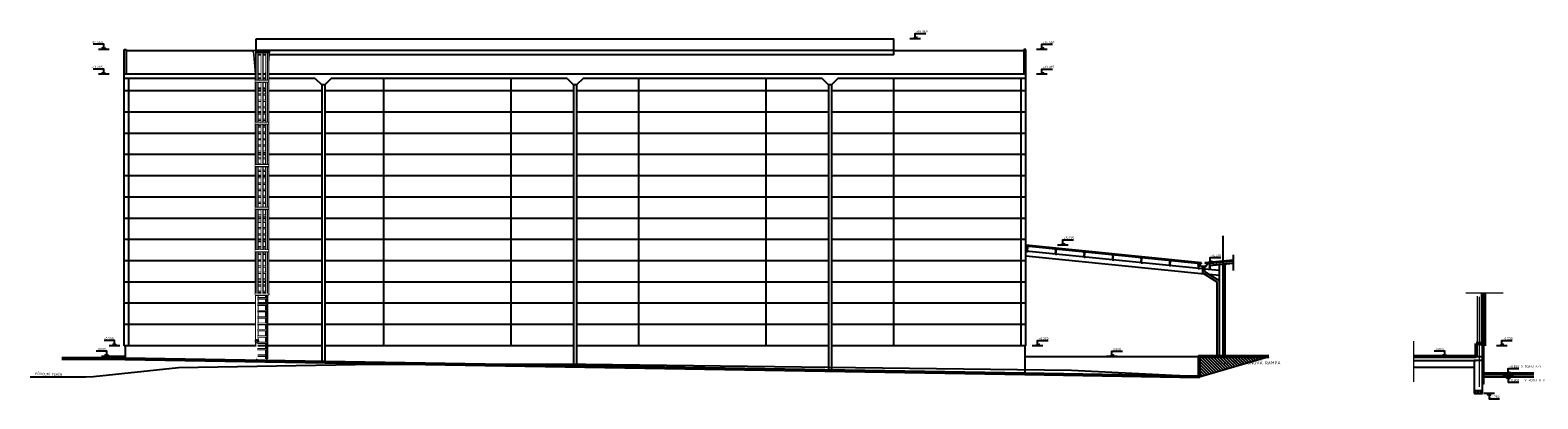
# Model space of a CAD drawing. Header units: millimetres. Extents: x -102634 to 407724, y -68883 to 155589.
# Tile 80 of 80: x 336764 to 407724, y 990 to 18354. Entities that reach past the tile are written whole.
import ezdxf
from ezdxf.enums import TextEntityAlignment as Align
from ezdxf.lldxf.tags import DXFTag

# ---------------------------------------------------------------- set-up
doc = ezdxf.new("R2010")
doc.units = ezdxf.units.MM
doc.header["$LTSCALE"] = 20
doc.set_wipeout_variables(frame=1)
for name, color, linetype, lineweight in [('CAVNEJSI_POHLED', 7, 'Continuous', 25), ('CKIZOLACE', 7, 'Continuous', 18), ('CKRASTR', 7, 'DASHDOT', 18), ('CKSTENY_PODROVINOU', 7, 'Continuous', 25), ('CKSTENY_REZ', 7, 'Continuous', 50), ('CKTEXTY_MALE', 8, 'Continuous', 18), ('pohledy', 7, 'Continuous', 25), ('srafy', 7, 'Continuous', 18)]:
    doc.layers.add(name, color=color, linetype=linetype, lineweight=lineweight)
doc.layers.add('CKKOTY_VYS', color=8, linetype='Continuous', lineweight=25, plot=False)
doc.styles.get("Standard").update_dxf_attribs({"font": 'isocpeur.ttf'})
tags = doc.linetypes.add('DASHDOT', pattern=[25.4, 12.7, -6.35, 0, -6.35]).pattern_tags.tags
tags[10:11] = [DXFTag(74, 4), DXFTag(75, 0), DXFTag(340, '0'), DXFTag(46, 0.0), DXFTag(50, 0.0), DXFTag(44, 0.0), DXFTag(45, 0.0)]
tags[8:9] = [DXFTag(74, 4), DXFTag(75, 0), DXFTag(340, '0'), DXFTag(46, 0.0), DXFTag(50, 0.0), DXFTag(44, 0.0), DXFTag(45, 0.0)]
tags[6:7] = [DXFTag(74, 4), DXFTag(75, 0), DXFTag(340, '0'), DXFTag(46, 0.0), DXFTag(50, 0.0), DXFTag(44, 0.0), DXFTag(45, 0.0)]
tags[4:5] = [DXFTag(74, 4), DXFTag(75, 0), DXFTag(340, '0'), DXFTag(46, 0.0), DXFTag(50, 0.0), DXFTag(44, 0.0), DXFTag(45, 0.0)]
tags = doc.linetypes.add('DASHED', pattern=[19.05, 12.7, -6.35]).pattern_tags.tags
tags[6:7] = [DXFTag(74, 4), DXFTag(75, 0), DXFTag(340, '0'), DXFTag(46, 0.0), DXFTag(50, 0.0), DXFTag(44, 0.0), DXFTag(45, 0.0)]
tags[4:5] = [DXFTag(74, 4), DXFTag(75, 0), DXFTag(340, '0'), DXFTag(46, 0.0), DXFTag(50, 0.0), DXFTag(44, 0.0), DXFTag(45, 0.0)]
tags = doc.linetypes.add('DOT', pattern=[6.35, 0, -6.35]).pattern_tags.tags
tags[6:7] = [DXFTag(74, 4), DXFTag(75, 0), DXFTag(340, '0'), DXFTag(46, 0.0), DXFTag(50, 0.0), DXFTag(44, 0.0), DXFTag(45, 0.0)]
tags[4:5] = [DXFTag(74, 4), DXFTag(75, 0), DXFTag(340, '0'), DXFTag(46, 0.0), DXFTag(50, 0.0), DXFTag(44, 0.0), DXFTag(45, 0.0)]
doc.linetypes.add('IZOLACE_PROTIOTRESOVA', pattern='A,0.001,[219,CADKON.SHX,S=1,R=0,X=0,Y=0],-1,[219,CADKON.SHX,S=1,R=180,X=1,Y=0],-1', length=2.001)
tags = doc.linetypes.add('PRERUSENI', pattern='A,60,[100,CADKON.SHX,S=2.5,R=0,X=0,Y=0],-10', length=70).pattern_tags.tags
tags[12:13] = [DXFTag(74, 4), DXFTag(75, 0), DXFTag(340, '0'), DXFTag(46, 0.0), DXFTag(50, 0.0), DXFTag(44, 0.0), DXFTag(45, 0.0)]

# ---------------------------------------------------------------- blocks, each defined once
blk = doc.blocks.new('*U755')
at = {"color": 0, "linetype": 'ByBlock', "lineweight": -2}
blk.add_lwpolyline([(-1.5, 1.5), (0, 0), (1.5, 1.5), (0, 0), (0, 5), (10, 5)], dxfattribs=at)
blk = doc.blocks.new('*U756')
at = {"color": 0, "linetype": 'ByBlock', "lineweight": -2}
blk.add_lwpolyline([(-1.5, 1.5), (0, 0), (1.5, 1.5), (0, 0), (0, 5), (10, 5)], dxfattribs=at)
blk = doc.blocks.new('*U757')
at = {"color": 0, "linetype": 'ByBlock', "lineweight": -2}
blk.add_lwpolyline([(-1.5, 1.5), (0, 0), (1.5, 1.5), (0, 0), (0, 5), (10, 5)], dxfattribs=at)
blk = doc.blocks.new('*U758')
at = {"color": 0, "linetype": 'ByBlock', "lineweight": -2}
blk.add_lwpolyline([(-1.5, 1.5), (0, 0), (1.5, 1.5), (0, 0), (0, 5), (10, 5)], dxfattribs=at)
blk = doc.blocks.new('*U759')
at = {"color": 0, "linetype": 'ByBlock', "lineweight": -2}
blk.add_lwpolyline([(-1.5, 1.5), (0, 0), (1.5, 1.5), (0, 0), (0, 5), (10, 5)], dxfattribs=at)
blk = doc.blocks.new('*U760')
at = {"color": 0, "linetype": 'ByBlock', "lineweight": -2}
blk.add_lwpolyline([(-1.5, 1.5), (0, 0), (1.5, 1.5), (0, 0), (0, 5), (10, 5)], dxfattribs=at)
blk = doc.blocks.new('*U761')
at = {"color": 0, "linetype": 'ByBlock', "lineweight": -2}
blk.add_lwpolyline([(-1.5, 1.5), (0, 0), (1.5, 1.5), (0, 0), (0, 5), (10, 5)], dxfattribs=at)
blk = doc.blocks.new('*U762')
at = {"color": 0, "linetype": 'ByBlock', "lineweight": -2}
blk.add_lwpolyline([(-1.5, 1.5), (0, 0), (1.5, 1.5), (0, 0), (0, 5), (10, 5)], dxfattribs=at)
blk = doc.blocks.new('*U763')
at = {"color": 0, "linetype": 'ByBlock', "lineweight": -2}
blk.add_lwpolyline([(-1.5, 1.5), (0, 0), (1.5, 1.5), (0, 0), (0, 5), (10, 5)], dxfattribs=at)
blk = doc.blocks.new('*U764')
at = {"color": 0, "linetype": 'ByBlock', "lineweight": -2}
blk.add_lwpolyline([(-1.5, 1.5), (0, 0), (1.5, 1.5), (0, 0), (0, 5), (10, 5)], dxfattribs=at)
blk = doc.blocks.new('*U765')
at = {"color": 0, "linetype": 'ByBlock', "lineweight": -2}
blk.add_lwpolyline([(-1.5, 1.5), (0, 0), (1.5, 1.5), (0, 0), (0, 5), (10, 5)], dxfattribs=at)
blk = doc.blocks.new('*U766')
at = {"color": 0, "linetype": 'ByBlock', "lineweight": -2}
blk.add_lwpolyline([(-1.5, 1.5), (0, 0), (1.5, 1.5), (0, 0), (0, 5), (10, 5)], dxfattribs=at)
blk = doc.blocks.new('*U767')
at = {"color": 0, "linetype": 'ByBlock', "lineweight": -2}
blk.add_lwpolyline([(-1.5, 1.5), (0, 0), (1.5, 1.5), (0, 0), (0, 5), (10, 5)], dxfattribs=at)
blk = doc.blocks.new('*U768')
at = {"color": 0, "linetype": 'ByBlock', "lineweight": -2}
blk.add_lwpolyline([(-1.5, -1.5), (0, 0), (1.5, -1.5), (0, 0), (0, -5), (10, -5)], dxfattribs=at)
blk = doc.blocks.new('*U677')
at = {"color": 0, "linetype": 'ByBlock', "lineweight": -2}
blk.add_lwpolyline([(-1.5, 1.5), (0, 0), (1.5, 1.5), (0, 0), (0, 5), (10, 5)], dxfattribs=at)
blk = doc.blocks.new('*U699')
at = {"color": 0, "linetype": 'ByBlock', "lineweight": -2}
blk.add_lwpolyline([(-1.5, -1.5), (0, 0), (1.5, -1.5), (0, 0), (0, -5), (10, -5)], dxfattribs=at)
blk = doc.blocks.new('*U838')
at = {"color": 0, "linetype": 'ByBlock', "lineweight": -2}
for p, q in [((-16, 13400), (-112, 14500)), ((60, 13400), (-40, 14500)), ((464, 13400), (564, 14500)), ((524, 13400), (624, 14500)), ((54, 0), (0, 0))]:
    blk.add_line(p, q, dxfattribs=at)
blk.add_line((60, 170), (464, 170))
for points in [[(-106, 14500), (-46, 14500)], [(564, 14500), (624, 14500)], [(0, 10840), (0, 11635), (0, 11635)]]:
    blk.add_lwpolyline(points, dxfattribs=at)
for points in [[(22, 1153, 0.027641), (6, 1152, 0.037834), (-5, 1150, 0.078255), (-14, 1146, 0.25444), (-16, 1143, 0.25444)], [(60, 1143, 0.25444), (58, 1146, 0.078255), (49, 1150, 0.037834), (38, 1152, 0.027641), (22, 1153, 0.027641)]]:
    blk.add_lwpolyline(points, format="xyb", dxfattribs=at)
blk.add_lwpolyline([(60, 150), (464, 150)])
blk.add_circle((-74, 14467), 62.6, dxfattribs=at)
for points in [[(-16, 13400), (60, 13400), (-40, 14500), (-112, 14500)], [(464, 13400), (524, 13400), (624, 14500), (564, 14500)]]:
    blk.add_wipeout(points, dxfattribs=at)
blk.add_wipeout([(464, 0), (524, 0), (524, 13400), (464, 13400)], dxfattribs=at)
blk.add_wipeout([(60, 150), (464, 150), (464, 170), (60, 170)])
blk.add_line((464, 0), (524, 0), dxfattribs=at)
for points in [[(464, 0), (464, 13080), (464, 13400)], [(524, 0), (524, 13080), (524, 13400)]]:
    blk.add_lwpolyline(points, dxfattribs=at)
blk.add_wipeout([(0, 0), (60, 0), (60, 800), (51, 797), (47, 796), (43, 795), (39, 794), (35, 794), (32, 793), (30, 793), (30, 783), (2, 792), (2, 795), (-1, 795), (0, 795), (0, 795)], dxfattribs=at)
for p, q in [((60, 13400), (60, 1122)), ((-40, 850), (-40, 834)), ((-40, 830), (-40, 825)), ((-25, 888), (-25, 870)), ((-21, 907), (-21, 872)), ((60, 972), (60, 926)), ((65, 907), (65, 872)), ((69, 888), (69, 870)), ((85, 850), (85, 834))]:
    blk.add_line(p, q, dxfattribs=at)
for points in [[(22, 880, 0.050271), (-3, 878, 0.064102), (-22, 871, 0.103804), (-37, 860, 0.176831), (-40, 850, 0.121065)], [(22, 936, 0.049291), (3, 934, 0.06309), (-11, 929, 0.103294), (-22, 921, 0.179401), (-25, 913, 0.216688), (-21, 904, 0.103294)], [(22, 929, 0.053832), (5, 927, 0.067676), (-8, 923, 0.105316), (-18, 914, 0.16797), (-21, 907, 0.051118)], [(65, 904, 0.216688), (69, 913, 0.179401), (66, 921, 0.103294), (55, 929, 0.06309), (41, 934, 0.049291), (22, 936, 0.049291)], [(65, 907, 0.16797), (62, 914, 0.105316), (52, 923, 0.067676), (39, 927, 0.053832), (22, 929, 0.053832)], [(85, 850, 0.176831), (81, 860, 0.103804), (66, 871, 0.064102), (47, 878, 0.050271), (22, 880, 0.050271)], [(84, 832, 0.030993), (85, 834, 0.170267)]]:
    blk.add_lwpolyline(points, format="xyb", dxfattribs=at)
blk.add_lwpolyline([(2, 792), (30, 783)], dxfattribs=at)
for centre, start, end in [((-21, 888), 90, 180), ((65, 888), 0, 90)]:
    blk.add_arc(centre, 4, start, end, dxfattribs=at)
blk.add_wipeout([(-16, 1143), (-16, 1144), (-14, 1146), (-10, 1148), (-5, 1150), (6, 1152), (14, 1153), (22, 1153), (30, 1153), (38, 1152), (49, 1150), (58, 1146), (60, 1144), (60, 1143), (60, 13400), (-16, 13400)], dxfattribs=at)
blk.add_lwpolyline([(60, 10840), (60, 11640), (54, 11637)], dxfattribs=at)
blk.add_wipeout([(-21, 904), (-20, 911), (-18, 914), (-14, 919), (-8, 923), (-2, 925), (5, 927), (13, 929), (22, 929), (31, 929), (39, 927), (46, 925), (52, 923), (58, 919), (62, 914), (64, 911), (65, 904), (68, 908), (69, 913), (68, 917), (66, 921), (61, 925), (55, 929), (48, 932), (41, 934), (32, 935), (22, 936), (12, 935), (3, 934), (-4, 931), (-11, 929), (-17, 925), (-22, 921), (-24, 917), (-25, 913), (-24, 908)], dxfattribs=at)
blk.add_wipeout([(65, 872), (66, 871), (69, 870), (69, 888), (68, 891), (65, 892)], dxfattribs=at)
blk.add_wipeout([(-25, 870), (-22, 871), (-21, 872), (-21, 892), (-24, 891), (-25, 888)], dxfattribs=at)
blk.add_wipeout([(-21, 872), (-13, 875), (-3, 878), (9, 880), (35, 880), (47, 878), (57, 875), (65, 872), (65, 904), (64, 911), (60, 917), (58, 919), (55, 921), (52, 923), (49, 924), (46, 925), (43, 926), (39, 927), (35, 928), (31, 929), (26, 929), (22, 929), (18, 929), (13, 929), (5, 927), (0, 926), (-4, 925), (-8, 923), (-14, 919), (-16, 917), (-18, 914), (-19, 912), (-21, 904)], dxfattribs=at)
blk.add_wipeout([(-40, 825), (-40, 819), (-37, 814), (-30, 807), (-22, 802), (-13, 798), (-3, 796), (2, 795), (30, 793), (39, 794), (47, 796), (54, 797), (66, 802), (74, 807), (81, 814), (84, 819), (85, 825), (85, 830), (85, 834), (85, 850), (84, 855), (81, 860), (74, 866), (69, 870), (65, 872), (57, 875), (47, 878), (35, 880), (9, 880), (-3, 878), (-13, 875), (-21, 872), (-25, 870), (-26, 869), (-30, 866), (-37, 860), (-40, 855), (-40, 850)], dxfattribs=at)
for p, q in [((2, 805), (30, 815)), ((2, 792), (30, 802)), ((30, 815), (30, 802)), ((30, 802), (30, 783))]:
    blk.add_line(p, q, dxfattribs=at)
for points in [[(85, 834, 0.170267), (81, 845, 0.104963), (66, 857, 0.066737), (47, 864, 0.052881), (22, 867, 0.052881), (-3, 864, 0.066737), (-22, 857, 0.104963), (-37, 845, 0.170267), (-40, 834, 0.030993), (-40, 832, 0.104963)], [(22, 862, 0.05175), (-3, 859, 0.065606), (-22, 852, 0.104496), (-37, 841, 0.173062), (-40, 830, 0.038391)], [(22, 856, 0.051769), (-3, 854, 0.065626), (-22, 847, 0.104504), (-37, 835, 0.173015), (-40, 825, 0.173015), (-37, 814, 0.104504), (-22, 802, 0.065626), (-3, 796, 0.010884), (2, 795, 0.051769)], [(22, 821, 0.052415), (12, 820, 0.066273), (4, 817, 0.104776), (-1, 812, 0.215402), (-3, 805, 0.046957)], [(22, 818, 0.051442), (12, 817, 0.065296), (4, 814, 0.104359), (-1, 810, 0.173836), (-3, 805, 0.173836), (-1, 801, 0.0663), (2, 798, 0.065296)], [(85, 830, 0.173062), (81, 841, 0.104496), (66, 852, 0.065606), (47, 859, 0.05175), (22, 862, 0.05175)], [(30, 793, 0.034545), (47, 796, 0.065626), (66, 802, 0.104504), (81, 814, 0.173015), (85, 825, 0.173015), (81, 835, 0.104504), (66, 847, 0.065626), (47, 854, 0.051769), (22, 856, 0.051769)], [(47, 807, 0.218352), (45, 812, 0.104776), (40, 817, 0.066273), (32, 820, 0.052415), (22, 821, 0.052415)], [(30, 794, 0.008522), (32, 794, 0.065296), (40, 797, 0.104359), (45, 801, 0.173836), (47, 805, 0.173836), (45, 810, 0.104359), (40, 814, 0.065296), (32, 817, 0.051442), (22, 818, 0.051442)]]:
    blk.add_lwpolyline(points, format="xyb", dxfattribs=at)
blk.add_lwpolyline([(2, 805), (2, 792)], dxfattribs=at)
blk.add_wipeout([(2, 792), (30, 783), (30, 802)], dxfattribs=at)
blk.add_wipeout([(2, 792), (30, 802), (30, 815), (2, 805)], dxfattribs=at)
for p, q in [((18, 897), (18, 910)), ((26, 897), (26, 910))]:
    blk.add_line(p, q, dxfattribs=at)
blk.add_line((60, 470), (464, 470))
blk.add_lwpolyline([(60, 450), (464, 450)])
for centre, start, end in [((22, 910), 0, 180), ((22, 897), 180, 0)]:
    blk.add_arc(centre, 4, start, end, dxfattribs=at)
blk.add_wipeout([(-16, 926), (-11, 929), (3, 934), (12, 935), (22, 936), (32, 935), (41, 934), (48, 932), (55, 929), (60, 926), (60, 1143), (60, 1144), (58, 1146), (49, 1150), (38, 1152), (26, 1153), (14, 1153), (6, 1152), (-5, 1150), (-10, 1148), (-14, 1146), (-16, 1144), (-16, 1143)], dxfattribs=at)
blk.add_line((85, 830), (85, 825), dxfattribs=at)
blk.add_wipeout([(60, 450), (464, 450), (464, 470), (60, 470)])
blk.add_line((60, 770), (464, 770))
blk.add_lwpolyline([(60, 750), (464, 750)])
blk.add_wipeout([(60, 750), (464, 750), (464, 770), (60, 770)])
blk.add_line((60, 1070), (464, 1070))
blk.add_lwpolyline([(60, 1050), (464, 1050)])
blk.add_wipeout([(60, 1050), (464, 1050), (464, 1070), (60, 1070)])
blk.add_line((60, 1370), (464, 1370))
blk.add_lwpolyline([(60, 1350), (464, 1350)])
blk.add_wipeout([(60, 1350), (464, 1350), (464, 1370), (60, 1370)])
blk.add_line((60, 1670), (464, 1670))
blk.add_lwpolyline([(60, 1650), (464, 1650)])
blk.add_wipeout([(60, 1650), (464, 1650), (464, 1670), (60, 1670)])
blk.add_line((60, 1970), (464, 1970))
blk.add_lwpolyline([(60, 1950), (464, 1950)])
blk.add_wipeout([(60, 1950), (464, 1950), (464, 1970), (60, 1970)])
blk.add_line((60, 2270), (464, 2270))
blk.add_lwpolyline([(60, 2250), (464, 2250)])
blk.add_wipeout([(60, 2250), (464, 2250), (464, 2270), (60, 2270)])
blk.add_line((60, 2570), (464, 2570))
blk.add_lwpolyline([(60, 2550), (464, 2550)])
blk.add_wipeout([(60, 2550), (464, 2550), (464, 2570), (60, 2570)])
blk.add_line((60, 2870), (464, 2870))
blk.add_lwpolyline([(60, 2850), (464, 2850)])
blk.add_wipeout([(60, 2850), (464, 2850), (464, 2870), (60, 2870)])
blk.add_line((60, 3170), (464, 3170))
blk.add_lwpolyline([(60, 3150), (464, 3150)])
blk.add_wipeout([(60, 3150), (464, 3150), (464, 3170), (60, 3170)])
blk.add_line((60, 3470), (464, 3470))
blk.add_lwpolyline([(60, 3450), (464, 3450)])
blk.add_wipeout([(60, 3450), (464, 3450), (464, 3470), (60, 3470)])
blk.add_line((60, 3770), (464, 3770))
blk.add_lwpolyline([(60, 3750), (464, 3750)])
blk.add_wipeout([(60, 3750), (464, 3750), (464, 3770), (60, 3770)])
blk.add_line((60, 4070), (464, 4070))
blk.add_lwpolyline([(60, 4050), (464, 4050)])
blk.add_wipeout([(60, 4050), (464, 4050), (464, 4070), (60, 4070)])
blk.add_line((60, 4370), (464, 4370))
blk.add_lwpolyline([(60, 4350), (464, 4350)])
blk.add_wipeout([(60, 4350), (464, 4350), (464, 4370), (60, 4370)])
blk.add_line((60, 4670), (464, 4670))
blk.add_lwpolyline([(60, 4650), (464, 4650)])
blk.add_wipeout([(60, 4650), (464, 4650), (464, 4670), (60, 4670)])
blk.add_line((60, 4970), (464, 4970))
blk.add_lwpolyline([(60, 4950), (464, 4950)])
blk.add_wipeout([(60, 4950), (464, 4950), (464, 4970), (60, 4970)])
blk.add_line((60, 5270), (464, 5270))
blk.add_lwpolyline([(60, 5250), (464, 5250)])
blk.add_wipeout([(60, 5250), (464, 5250), (464, 5270), (60, 5270)])
blk.add_line((60, 5570), (464, 5570))
blk.add_lwpolyline([(60, 5550), (464, 5550)])
blk.add_wipeout([(60, 5550), (464, 5550), (464, 5570), (60, 5570)])
blk.add_line((60, 5870), (464, 5870))
blk.add_lwpolyline([(60, 5850), (464, 5850)])
blk.add_wipeout([(60, 5850), (464, 5850), (464, 5870), (60, 5870)])
blk.add_line((60, 6170), (464, 6170))
blk.add_lwpolyline([(60, 6150), (464, 6150)])
blk.add_wipeout([(60, 6150), (464, 6150), (464, 6170), (60, 6170)])
blk.add_line((60, 6470), (464, 6470))
blk.add_lwpolyline([(60, 6450), (464, 6450)])
blk.add_wipeout([(60, 6450), (464, 6450), (464, 6470), (60, 6470)])
blk.add_line((60, 6770), (464, 6770))
blk.add_lwpolyline([(60, 6750), (464, 6750)])
blk.add_wipeout([(60, 6750), (464, 6750), (464, 6770), (60, 6770)])
blk.add_line((60, 7070), (464, 7070))
blk.add_lwpolyline([(60, 7050), (464, 7050)])
blk.add_wipeout([(60, 7050), (464, 7050), (464, 7070), (60, 7070)])
blk.add_line((60, 7370), (464, 7370))
blk.add_lwpolyline([(60, 7350), (464, 7350)])
blk.add_wipeout([(60, 7350), (464, 7350), (464, 7370), (60, 7370)])
blk.add_line((60, 7670), (464, 7670))
blk.add_lwpolyline([(60, 7650), (464, 7650)])
blk.add_wipeout([(60, 7650), (464, 7650), (464, 7670), (60, 7670)])
blk.add_line((60, 7970), (464, 7970))
blk.add_lwpolyline([(60, 7950), (464, 7950)])
blk.add_wipeout([(60, 7950), (464, 7950), (464, 7970), (60, 7970)])
blk.add_line((60, 8270), (464, 8270))
blk.add_lwpolyline([(60, 8250), (464, 8250)])
blk.add_wipeout([(60, 8250), (464, 8250), (464, 8270), (60, 8270)])
blk.add_line((60, 8570), (464, 8570))
blk.add_lwpolyline([(60, 8550), (464, 8550)])
blk.add_wipeout([(60, 8550), (464, 8550), (464, 8570), (60, 8570)])
blk.add_line((60, 8870), (464, 8870))
blk.add_lwpolyline([(60, 8850), (464, 8850)])
blk.add_wipeout([(60, 8850), (464, 8850), (464, 8870), (60, 8870)])
blk.add_line((60, 9170), (464, 9170))
blk.add_lwpolyline([(60, 9150), (464, 9150)])
blk.add_wipeout([(60, 9150), (464, 9150), (464, 9170), (60, 9170)])
blk.add_line((60, 9470), (464, 9470))
blk.add_lwpolyline([(60, 9450), (464, 9450)])
blk.add_wipeout([(60, 9450), (464, 9450), (464, 9470), (60, 9470)])
blk.add_line((60, 9770), (464, 9770))
blk.add_lwpolyline([(60, 9750), (464, 9750)])
blk.add_wipeout([(60, 9750), (464, 9750), (464, 9770), (60, 9770)])
blk.add_line((60, 10070), (464, 10070))
blk.add_lwpolyline([(60, 10050), (464, 10050)])
blk.add_wipeout([(60, 10050), (464, 10050), (464, 10070), (60, 10070)])
blk.add_line((60, 10370), (464, 10370))
blk.add_lwpolyline([(60, 10350), (464, 10350)])
blk.add_wipeout([(60, 10350), (464, 10350), (464, 10370), (60, 10370)])
blk.add_line((60, 10670), (464, 10670))
blk.add_lwpolyline([(60, 10650), (464, 10650)])
blk.add_wipeout([(60, 10650), (464, 10650), (464, 10670), (60, 10670)])
blk.add_line((60, 10970), (464, 10970))
blk.add_lwpolyline([(60, 10950), (464, 10950)])
blk.add_wipeout([(60, 10950), (464, 10950), (464, 10970), (60, 10970)])
blk.add_line((60, 11270), (464, 11270))
blk.add_lwpolyline([(60, 11250), (464, 11250)])
blk.add_wipeout([(60, 11250), (464, 11250), (464, 11270), (60, 11270)])
blk.add_line((60, 11570), (464, 11570))
blk.add_lwpolyline([(60, 11550), (464, 11550)])
blk.add_wipeout([(60, 11550), (464, 11550), (464, 11570), (60, 11570)])
blk.add_line((60, 11870), (464, 11870))
blk.add_lwpolyline([(60, 11850), (464, 11850)])
blk.add_wipeout([(60, 11850), (464, 11850), (464, 11870), (60, 11870)])
blk.add_line((60, 12170), (464, 12170))
blk.add_lwpolyline([(60, 12150), (464, 12150)])
blk.add_wipeout([(60, 12150), (464, 12150), (464, 12170), (60, 12170)])
blk.add_line((60, 12470), (464, 12470))
blk.add_lwpolyline([(60, 12450), (464, 12450)])
blk.add_wipeout([(60, 12450), (464, 12450), (464, 12470), (60, 12470)])
blk.add_line((60, 12770), (464, 12770))
blk.add_lwpolyline([(60, 12750), (464, 12750)])
blk.add_wipeout([(60, 12750), (464, 12750), (464, 12770), (60, 12770)])
blk.add_line((60, 13070), (464, 13070))
blk.add_lwpolyline([(60, 13050), (464, 13050)])
blk.add_wipeout([(60, 13050), (464, 13050), (464, 13070), (60, 13070)])
blk = doc.blocks.new('*U837')
at = {"color": 0, "linetype": 'ByBlock', "lineweight": -2}
for p, q in [((0, 11483), (0, 11433)), ((5, 11433), (5, 50)), ((10, 11433), (10, 50)), ((65, 11433), (65, 50)), ((97, 11433), (97, 50)), ((280, 11433), (280, 50)), ((330, 11433), (330, 50)), ((513, 11433), (513, 50)), ((548, 11433), (548, 50)), ((600, 11433), (600, 50)), ((605, 11433), (605, 50)), ((610, 11483), (610, 11433)), ((0, 50), (610, 50)), ((0, 50), (610, 50)), ((0, 50), (610, 50)), ((0, 50), (0, 0)), ((610, 50), (610, 0)), ((0, 0), (610, 0))]:
    blk.add_line(p, q, dxfattribs=at)
for points in [[(0, 11433), (0, 11483), (610, 11483), (610, 11433)], [(0, 0), (0, 50), (610, 50), (610, 0)]]:
    blk.add_wipeout(points, dxfattribs=at)
blk.add_wipeout([(280, 50), (330, 50), (330, 11433), (280, 11433)], dxfattribs=at)
for points in [[(65, 50), (97, 50), (97, 11433), (65, 11433)], [(513, 50), (548, 50), (548, 11433), (513, 11433)]]:
    blk.add_wipeout(points, dxfattribs=at)
for points in [[(5, 11433), (10, 11433), (10, 50), (5, 50)], [(600, 11433), (605, 11433), (605, 50), (600, 50)]]:
    blk.add_wipeout(points, dxfattribs=at)
for p, q in [((0, 11483), (610, 11483)), ((0, 11433), (610, 11433)), ((0, 10090), (610, 10090)), ((0, 10040), (610, 10040)), ((0, 8112), (610, 8112)), ((0, 8062), (610, 8062)), ((0, 6115), (610, 6115)), ((0, 6065), (610, 6065)), ((0, 4106), (610, 4106)), ((0, 4056), (610, 4056)), ((0, 2103), (610, 2103)), ((0, 2053), (610, 2053))]:
    blk.add_line(p, q, dxfattribs=at)
for points in [[(0, 10040), (0, 10090), (610, 10090), (610, 10040)], [(0, 8062), (0, 8112), (610, 8112), (610, 8062)], [(0, 6065), (0, 6115), (610, 6115), (610, 6065)], [(0, 4056), (0, 4106), (610, 4106), (610, 4056)], [(0, 2053), (0, 2103), (610, 2103), (610, 2053)]]:
    blk.add_wipeout(points, dxfattribs=at)

msp = doc.modelspace()

# ---------------------------------------------------------------- hatches: boundary and pattern name
at = {"layer": 'pohledy'}
h = msp.add_hatch(dxfattribs=at)
h.set_pattern_fill('ZEM_OBECNE', color=256, scale=50, angle=90, style=0)
h.set_pattern_definition([(135, (0, 0), (-70.710678, -70.710678), [])])
h.paths.add_polyline_path([(392427, 2835), (394497, 2835), (394497, 1145), (392427, 1145)], flags=24)
h.paths.add_polyline_path([(391778, 2990), (391778, 2030), (395059, 2990)])
at = {"layer": 'srafy'}
h = msp.add_hatch(dxfattribs=at)
h.set_pattern_fill('AR-CONC', color=256, style=0)
h.set_pattern_definition([(50, (0, 0), (182.18467, -15.939086), [19.05, -209.55]), (355, (0, 0), (-35.24283, 191.05664), [15.24, -167.64]), (100.451, (15.18, -1.33), (146.9425, 175.11669), [16.19, -178.09]), (46.1842, (0, 50.8), (271.07904, -42.04233), [28.575, -314.325]), (96.6356, (22.6, 47.3), (237.40423, 247.42556), [24.285, -267.135]), (351.184, (0, 50.8), (237.4046, 247.42512), [22.86, -251.46]), (21, (25.4, 38.1), (151.61488, -102.26552), [19.05, -209.55]), (326, (25.4, 38.1), (61.80203, 184.18797), [15.24, -167.64]), (71.4514, (38.03, 29.58), (213.41649, 81.92286), [16.19, -178.09]), (37.5, (0, 0), (3.088603, 84.555039), [0, -165.608, 0, -170.18, 0, -168.275]), (7.5, (0, 0), (66.819663, 100.180575), [0, -97.028, 0, -161.798, 0, -64.135]), (-32.5, (-56.64, 0), (135.590595, -5.728744), [0, -63.5, 0, -198.12, 0, -262.89]), (-42.5, (-82.04, 0), (148.12918, 25.42649), [0, -82.55, 0, -131.572, 0, -186.69])])
h.paths.add_polyline_path([(404721, 1390), (404721, 1240), (405121, 1240), (405121, 1390)])

# ---------------------------------------------------------------- linework, layer by layer
at = {"layer": 'CKIZOLACE', "linetype": 'IZOLACE_PROTIOTRESOVA', "ltscale": 2.5}
msp.add_lwpolyline([(405146, 3490), (405146, 1690)], dxfattribs=at)
at = {"layer": 'CKKOTY_VYS'}
for p, q in [((378664, 17952), (378164, 17952)), ((340478, 17448), (339978, 17448)), ((384634, 17447), (384134, 17447)), ((340478, 16273), (339978, 16273)), ((384634, 16273), (384134, 16273)), ((385617, 8223), (385117, 8223)), ((392556, 7397), (392056, 7397)), ((340621, 2990), (340121, 2990)), ((340990, 3490), (340490, 3490)), ((384431, 3490), (383931, 3490)), ((387928, 2990), (387428, 2990)), ((403596, 2990), (403096, 2990)), ((406273, 3490), (405773, 3490)), ((406581, 2167), (406081, 2167)), ((406581, 2030), (406081, 2030)), ((405677, 1240), (405177, 1240))]:
    msp.add_line(p, q, dxfattribs=at)
at = {"layer": 'CKRASTR'}
msp.add_line((404971, 1559), (404971, 5790), dxfattribs=at)
at = {"layer": 'CKSTENY_PODROVINOU'}
for p, q in [((405121, 3490), (405121, 2030)), ((405171, 3490), (405121, 3490)), ((405171, 3490), (405171, 1690)), ((401872, 2790), (404821, 2790)), ((405121, 2790), (404721, 2790)), ((405121, 2820), (405121, 2790)), ((405171, 1690), (405121, 1690))]:
    msp.add_line(p, q, dxfattribs=at)
at = {"layer": 'CKSTENY_REZ'}
for p, q in [((405121, 3490), (405121, 5987)), ((405221, 3490), (405221, 5987)), ((404821, 2990), (404821, 3590)), ((404821, 3590), (405121, 3590)), ((401872, 2990), (404821, 2990)), ((405221, 3490), (405121, 3490)), ((405121, 2167), (407541, 2167))]:
    msp.add_line(p, q, dxfattribs=at)
msp.add_lwpolyline([(338257, 2890), (340188, 2890), (341238, 2873), (383578, 2167), (391778, 2030), (391778, 2990), (395059, 2990)], dxfattribs=at)
at = {"layer": 'Defpoints'}
for p, q in [((391778, 2030), (395059, 2990)), ((405121, 2030), (407541, 2030))]:
    msp.add_line(p, q, dxfattribs=at)
at = {"layer": 'pohledy'}
for p, q in [((347408, 17952), (377408, 17952)), ((347408, 17190), (347408, 17952)), ((377408, 17190), (377408, 17952)), ((341188, 16570), (341188, 17448)), ((341188, 17448), (341288, 17448)), ((341288, 17448), (341288, 16273)), ((341288, 17398), (347408, 17398)), ((377408, 17399), (347408, 17399)), ((377408, 17190), (347408, 17190)), ((377408, 17398), (383528, 17398)), ((383628, 17448), (383528, 17448)), ((383528, 17448), (383528, 16273)), ((383628, 3490), (383628, 17448)), ((341188, 3490), (341188, 16570)), ((383628, 16273), (341188, 16273)), ((350184, 16073), (341188, 16073)), ((350184, 16073), (350484, 15773)), ((350484, 15773), (350484, 2719)), ((350634, 15773), (350484, 15773)), ((350934, 16073), (350634, 15773)), ((350634, 15773), (350634, 2716)), ((362034, 16073), (350934, 16073)), ((362034, 16073), (362334, 15773)), ((362334, 15773), (362334, 2521)), ((362484, 15773), (362334, 15773)), ((362784, 16073), (362484, 15773)), ((362484, 15773), (362484, 2519)), ((374034, 16073), (362784, 16073)), ((374034, 16073), (374334, 15773)), ((374334, 15773), (374334, 2321)), ((374484, 15773), (374334, 15773)), ((374784, 16073), (374484, 15773)), ((374484, 15773), (374484, 2319)), ((383628, 16073), (374784, 16073)), ((392908, 2990), (392908, 8665)), ((391888, 7397), (383628, 8223)), ((391883, 7348), (383628, 8173)), ((391938, 7109), (383628, 7940)), ((383638, 8158), (383639, 8172)), ((383639, 8158), (383638, 8158)), ((383639, 8172), (383704, 8166)), ((383641, 8170), (383639, 8158)), ((383701, 8164), (383641, 8170)), ((383678, 7935), (383701, 8164)), ((383738, 7929), (383678, 7935)), ((383704, 8166), (383681, 7937)), ((383681, 7937), (383736, 7931)), ((383736, 7931), (383738, 7945)), ((383738, 7945), (383740, 7945)), ((383740, 7945), (383738, 7929)), ((384981, 8024), (384982, 8038)), ((384983, 8024), (384981, 8024)), ((384982, 8038), (385047, 8031)), ((384984, 8036), (384983, 8024)), ((385045, 8029), (384984, 8036)), ((385022, 7801), (385045, 8029)), ((385047, 8031), (385024, 7802)), ((385031, 7877), (385030, 7879)), ((385080, 7797), (385081, 7811)), ((385081, 7811), (385083, 7811)), ((385083, 7811), (385081, 7795)), ((386324, 7889), (386325, 7903)), ((386326, 7889), (386324, 7889)), ((386325, 7903), (386390, 7897)), ((386327, 7901), (386326, 7889)), ((386388, 7895), (386327, 7901)), ((386344, 7899), (386342, 7902)), ((386365, 7666), (386388, 7895)), ((386390, 7897), (386367, 7668)), ((386385, 7849), (386384, 7851)), ((392029, 6869), (383628, 7709)), ((385081, 7795), (385022, 7801)), ((385024, 7802), (385080, 7797)), ((386425, 7660), (386365, 7666)), ((386367, 7668), (386423, 7662)), ((386423, 7662), (386424, 7676)), ((386424, 7676), (386426, 7676)), ((386426, 7676), (386425, 7660)), ((387667, 7755), (387669, 7769)), ((387669, 7755), (387667, 7755)), ((387669, 7769), (387733, 7763)), ((387671, 7767), (387669, 7755)), ((387731, 7761), (387671, 7767)), ((387708, 7532), (387731, 7761)), ((387768, 7526), (387708, 7532)), ((387733, 7763), (387711, 7534)), ((387711, 7534), (387766, 7528)), ((387766, 7528), (387768, 7542)), ((387768, 7542), (387770, 7542)), ((387770, 7542), (387768, 7526)), ((389011, 7621), (389012, 7635)), ((389013, 7621), (389011, 7621)), ((389012, 7635), (389077, 7628)), ((389014, 7633), (389013, 7621)), ((389075, 7626), (389014, 7633)), ((389052, 7398), (389075, 7626)), ((389111, 7392), (389052, 7398)), ((389077, 7628), (389054, 7399)), ((389054, 7399), (389110, 7394)), ((389058, 7436), (389056, 7438)), ((389092, 7394), (389090, 7396)), ((389110, 7394), (389111, 7408)), ((389111, 7408), (389113, 7408)), ((389113, 7408), (389111, 7392)), ((390354, 7486), (390355, 7500)), ((390356, 7486), (390354, 7486)), ((390355, 7500), (390420, 7494)), ((390357, 7498), (390356, 7486)), ((390418, 7492), (390357, 7498)), ((390395, 7263), (390418, 7492)), ((390455, 7257), (390395, 7263)), ((390420, 7494), (390397, 7265)), ((390397, 7265), (390453, 7259)), ((390411, 7408), (390410, 7410)), ((390453, 7259), (390454, 7273)), ((390454, 7273), (390456, 7273)), ((390456, 7273), (390455, 7257)), ((391697, 7352), (391699, 7366)), ((391699, 7352), (391697, 7352)), ((391699, 7366), (391763, 7360)), ((391700, 7364), (391699, 7352)), ((391761, 7358), (391700, 7364)), ((391738, 7129), (391761, 7358)), ((391798, 7123), (391738, 7129)), ((391763, 7360), (391740, 7131)), ((391740, 7131), (391796, 7125)), ((391796, 7125), (391798, 7139)), ((391798, 7139), (391800, 7139)), ((391800, 7139), (391798, 7123)), ((391863, 7228), (391817, 7341)), ((392113, 7228), (391863, 7228)), ((391883, 7348), (391888, 7397)), ((391938, 7228), (391938, 6925)), ((392038, 7228), (392038, 6981)), ((392743, 7028), (392038, 7099)), ((393379, 7525), (392089, 7396)), ((392089, 7395), (392089, 7396)), ((392093, 7348), (392089, 7395)), ((392217, 7359), (392093, 7347)), ((392093, 7347), (392093, 7348)), ((392093, 7347), (392093, 7347)), ((392093, 7347), (392093, 7347)), ((392113, 7228), (392159, 7341)), ((392217, 7359), (392316, 7369)), ((392217, 7350), (392217, 7359)), ((392252, 7354), (392217, 7350)), ((392236, 7168), (392271, 7172)), ((392336, 7170), (392236, 7160)), ((392236, 7160), (392236, 7168)), ((392252, 7354), (392257, 7353)), ((392264, 7348), (392266, 7343)), ((392281, 7185), (392266, 7343)), ((392271, 7344), (392272, 7348)), ((392287, 7186), (392271, 7344)), ((392275, 7173), (392271, 7172)), ((392277, 7356), (392282, 7357)), ((393379, 7383), (392278, 7273)), ((393379, 7367), (392280, 7257)), ((392281, 7185), (392281, 7180)), ((392317, 7360), (392282, 7357)), ((392288, 7181), (392287, 7186)), ((392300, 7175), (392295, 7175)), ((392300, 7175), (392335, 7178)), ((393379, 7475), (392316, 7369)), ((392316, 7369), (392316, 7369)), ((392316, 7369), (392316, 7369)), ((392316, 7369), (392317, 7360)), ((392335, 7178), (392336, 7170)), ((392743, 2990), (392743, 7303)), ((393013, 2990), (393013, 7330)), ((391938, 6925), (392618, 6508)), ((392038, 6981), (392718, 6564)), ((392743, 6797), (392258, 6846)), ((392618, 6508), (392618, 2990)), ((392718, 6564), (392718, 2990)), ((340188, 2890), (338257, 2890)), ((341238, 2990), (340188, 2990)), ((340188, 2990), (340188, 2890)), ((340188, 2890), (391778, 2030)), ((350484, 3490), (341188, 3490)), ((341188, 3490), (341238, 3490)), ((341238, 3490), (341238, 2873)), ((362334, 3490), (350634, 3490)), ((374334, 3490), (362484, 3490)), ((383628, 3490), (374484, 3490)), ((383578, 3490), (383578, 2167)), ((383628, 3490), (383578, 3490)), ((383578, 3490), (383578, 2990)), ((383578, 2990), (391778, 2990)), ((391778, 2990), (391778, 2030)), ((391778, 2990), (395059, 2990)), ((404821, 2990), (405121, 2990)), ((405121, 1240), (405121, 3490)), ((401872, 2490), (404721, 2490)), ((404721, 2790), (404721, 1240)), ((404721, 1390), (405121, 1390)), ((404721, 1240), (405121, 1240))]:
    msp.add_line(p, q, dxfattribs=at)
at = {"layer": 'pohledy', "linetype": 'DOT'}
for p, q in [((341408, 3490), (341408, 16073)), ((347408, 3490), (347408, 16073)), ((353408, 3490), (353408, 16073)), ((359408, 3490), (359408, 16073)), ((365408, 3490), (365408, 16073)), ((371408, 3490), (371408, 16073)), ((377408, 3490), (377408, 16073)), ((383408, 3490), (383408, 16073)), ((350484, 15490), (341188, 15490)), ((362334, 15490), (350634, 15490)), ((374334, 15490), (362484, 15490)), ((383628, 15490), (374484, 15490)), ((350484, 14490), (341188, 14490)), ((362334, 14490), (350634, 14490)), ((374334, 14490), (362484, 14490)), ((383628, 14490), (374484, 14490)), ((350484, 13490), (341188, 13490)), ((362334, 13490), (350634, 13490)), ((374334, 13490), (362484, 13490)), ((383628, 13490), (374484, 13490)), ((350484, 12490), (341188, 12490)), ((362334, 12490), (350634, 12490)), ((374334, 12490), (362484, 12490)), ((383628, 12490), (374484, 12490)), ((350484, 11490), (341188, 11490)), ((362334, 11490), (350634, 11490)), ((374334, 11490), (362484, 11490)), ((383628, 11490), (374484, 11490)), ((350484, 10490), (341188, 10490)), ((362334, 10490), (350634, 10490)), ((374334, 10490), (362484, 10490)), ((383628, 10490), (374484, 10490)), ((350484, 9490), (341188, 9490)), ((362334, 9490), (350634, 9490)), ((374334, 9490), (362484, 9490)), ((383628, 9490), (374484, 9490)), ((350484, 8490), (341188, 8490)), ((362334, 8490), (350634, 8490)), ((374334, 8490), (362484, 8490)), ((383628, 8490), (374484, 8490)), ((350484, 7490), (341188, 7490)), ((362334, 7490), (350634, 7490)), ((374334, 7490), (362484, 7490)), ((383628, 7490), (374484, 7490)), ((350484, 6490), (341188, 6490)), ((362334, 6490), (350634, 6490)), ((374334, 6490), (362484, 6490)), ((383628, 6490), (374484, 6490)), ((350484, 5490), (341188, 5490)), ((362334, 5490), (350634, 5490)), ((374334, 5490), (362484, 5490)), ((383628, 5490), (374484, 5490)), ((350484, 4490), (341188, 4490)), ((362334, 4490), (350634, 4490)), ((374334, 4490), (362484, 4490)), ((383628, 4490), (374484, 4490))]:
    msp.add_line(p, q, dxfattribs=at)
at = {"layer": 'pohledy', "linetype": 'PRERUSENI', "ltscale": 0.5}
msp.add_line((393379, 7766), (393379, 7038), dxfattribs=at)
at = {"layer": 'pohledy', "linetype": 'DASHED'}
msp.add_lwpolyline([(391778, 2030), (385778, 2330), (362904, 2610), (352984, 2610), (343738, 2450), (339738, 2020), (339381, 2006), (336764, 2011)], dxfattribs=at)
at = {"layer": 'pohledy'}
for centre, start, end in [((392254, 7342), 28.21059, 73.21059), ((392283, 7345), 118.21059, 163.21059), ((392269, 7184), 298.21059, 343.21059), ((392299, 7187), 208.21059, 253.21059)]:
    msp.add_arc(centre, 12, start, end, dxfattribs=at)
at = {"layer": 'srafy', "linetype": 'PRERUSENI'}
for p, q in [((404331, 5987), (406090, 5987)), ((401872, 3714), (401872, 1797))]:
    msp.add_line(p, q, dxfattribs=at)
at = {"layer": 'srafy'}
msp.add_line((404891, 3590), (404891, 5822), dxfattribs=at)

# ---------------------------------------------------------------- block references
at = {"layer": 'CKKOTY_VYS'}
ref = msp.add_blockref('*U760', (340228, 17448), dxfattribs=dict(at, xscale=-50, yscale=50, zscale=50))
ref.add_attrib('Výška', '+14.460', dxfattribs={"layer": '0', "color": 0, "linetype": 'ByBlock', "lineweight": -2, "height": 110}).set_placement((340178, 17738), align=Align.RIGHT)
ref = msp.add_blockref('*U755', (378414, 17952), dxfattribs=dict(at, xscale=50, yscale=50, zscale=50))
ref.add_attrib('Výška', '+14.960', (378464, 18242), dxfattribs={"layer": '0', "color": 0, "linetype": 'ByBlock', "lineweight": -2, "height": 110})
ref = msp.add_blockref('*U756', (384384, 17447), dxfattribs=dict(at, xscale=50, yscale=50, zscale=50))
ref.add_attrib('Výška', '+14.460', (384434, 17737), dxfattribs={"layer": '0', "color": 0, "linetype": 'ByBlock', "lineweight": -2, "height": 110})
ref = msp.add_blockref('*U761', (340228, 16273), dxfattribs=dict(at, xscale=-50, yscale=50, zscale=50))
ref.add_attrib('Výška', '+13.285', dxfattribs={"layer": '0', "color": 0, "linetype": 'ByBlock', "lineweight": -2, "height": 110}).set_placement((340178, 16563), align=Align.RIGHT)
ref = msp.add_blockref('*U757', (384384, 16273), dxfattribs=dict(at, xscale=50, yscale=50, zscale=50))
ref.add_attrib('Výška', '+13.285', (384434, 16563), dxfattribs={"layer": '0', "color": 0, "linetype": 'ByBlock', "lineweight": -2, "height": 110})
ref = msp.add_blockref('*U758', (385367, 8223), dxfattribs=dict(at, xscale=50, yscale=50, zscale=50))
ref.add_attrib('Výška', '+5.235', (385417, 8513), dxfattribs={"layer": '0', "color": 0, "linetype": 'ByBlock', "lineweight": -2, "height": 110})
ref = msp.add_blockref('*U759', (392306, 7397), dxfattribs=dict(at, xscale=50, yscale=50, zscale=50))
ref.add_attrib('Výška', '+4.410', (392356, 7687), dxfattribs={"layer": '0', "color": 0, "linetype": 'ByBlock', "lineweight": -2, "height": 110})
ref = msp.add_blockref('*U762', (340740, 3490), dxfattribs=dict(at, xscale=-50, yscale=50, zscale=50))
ref.add_attrib('Výška', '+0.500', dxfattribs={"layer": '0', "color": 0, "linetype": 'ByBlock', "lineweight": -2, "height": 110}).set_placement((340690, 3780), align=Align.RIGHT)
ref = msp.add_blockref('*U765', (384181, 3490), dxfattribs=dict(at, xscale=50, yscale=50, zscale=50))
ref.add_attrib('Výška', '+0.500', (384231, 3780), dxfattribs={"layer": '0', "color": 0, "linetype": 'ByBlock', "lineweight": -2, "height": 110})
ref = msp.add_blockref('*U677', (406023, 3490), dxfattribs=dict(at, xscale=50, yscale=50, zscale=50))
ref.add_attrib('Výška', '+0.500', (406073, 3780), dxfattribs={"layer": '0', "color": 0, "linetype": 'ByBlock', "lineweight": -2, "height": 110})
ref = msp.add_blockref('*U763', (340371, 2990), dxfattribs=dict(at, xscale=-50, yscale=50, zscale=50))
ref.add_attrib('Výška', '0.000', dxfattribs={"layer": '0', "color": 0, "linetype": 'ByBlock', "lineweight": -2, "height": 110}).set_placement((340321, 3280), align=Align.RIGHT)
ref = msp.add_blockref('*U764', (387678, 2990), dxfattribs=dict(at, xscale=50, yscale=50, zscale=50))
ref.add_attrib('Výška', '0.000', (387728, 3280), dxfattribs={"layer": '0', "color": 0, "linetype": 'ByBlock', "lineweight": -2, "height": 110})
ref = msp.add_blockref('*U766', (403346, 2990), dxfattribs=dict(at, xscale=-50, yscale=50, zscale=50))
ref.add_attrib('Výška', '0.000', dxfattribs={"layer": '0', "color": 0, "linetype": 'ByBlock', "lineweight": -2, "height": 110}).set_placement((403296, 3280), align=Align.RIGHT)
ref = msp.add_blockref('*U767', (406331, 2167), dxfattribs=dict(at, xscale=50, yscale=50, zscale=50))
ref.add_attrib('Výška', '-0.820 V ROHU A-1', (406381, 2457), dxfattribs={"layer": '0', "color": 0, "linetype": 'ByBlock', "lineweight": -2, "height": 110})
ref = msp.add_blockref('*U768', (406331, 2030), dxfattribs=dict(at, xscale=50, yscale=50, zscale=50))
ref.add_attrib('Výška', '-0.960 - V ROHU A-0', (406381, 1820), dxfattribs={"layer": '0', "color": 0, "linetype": 'ByBlock', "lineweight": -2, "height": 110})
ref = msp.add_blockref('*U699', (405427, 1240), dxfattribs=dict(at, xscale=50, yscale=50, zscale=50))
ref.add_attrib('Výška', '-1.750', (405477, 1030), dxfattribs={"layer": '0', "color": 0, "linetype": 'ByBlock', "lineweight": -2, "height": 110})

# ---------------------------------------------------------------- texts
at = {"layer": 'CKTEXTY_MALE'}
msp.add_text('PŮVODNÍ TERÉN', height=115, rotation=358.28164, dxfattribs=at).set_placement((336995, 2114))
at = {"layer": 'CKTEXTY_MALE', "insert": (392502, 2760), "char_height": 150, "width": 3200.47, "attachment_point": 1}
msp.add_mtext('STÁVAJÍCÍ BETONOVÁ RAMPA', dxfattribs=at)

# ---------------------------------------------------------------- next in the draw order: block references
at = {"layer": 'CAVNEJSI_POHLED'}
msp.add_blockref('*U838', (347408, 2873), dxfattribs=at)

# ---------------------------------------------------------------- next in the draw order: block references
msp.add_blockref('*U837', (347365, 5890), dxfattribs=at)

doc.saveas('drawing.dxf')
